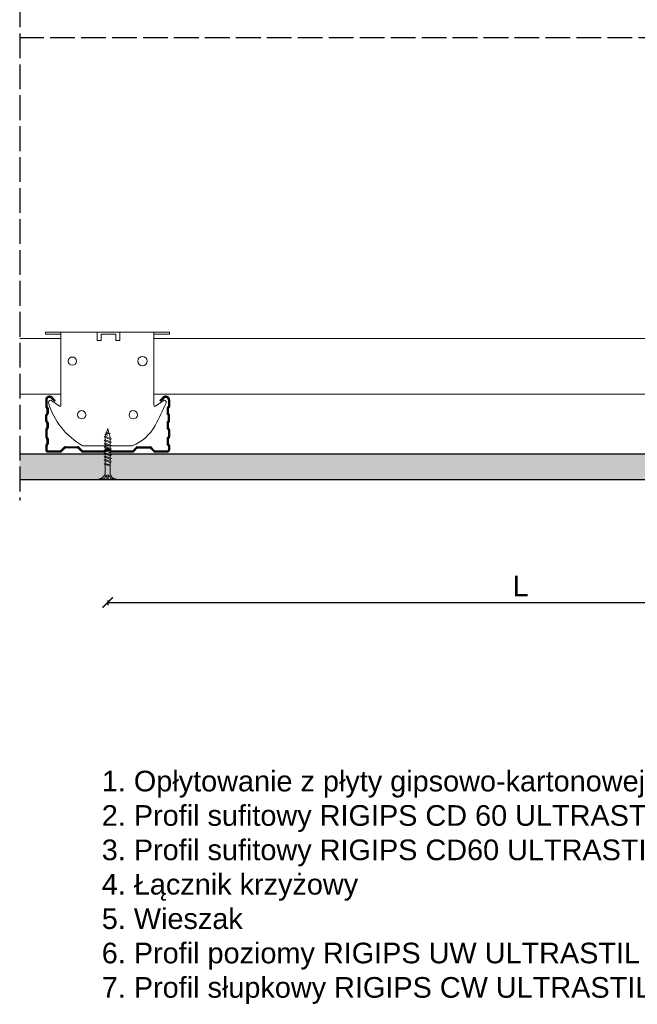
# Model space of a CAD drawing. Header units: millimetres. Extents: x 2264 to 5026, y 1272 to 2447.
# Tile 1 of 18: x 2264 to 2563, y 1272 to 1749. Entities that reach past the tile are written whole.
import ezdxf

# ---------------------------------------------------------------- set-up
doc = ezdxf.new("R2010")
doc.units = ezdxf.units.MM
doc.linetypes.add('ACAD_ISO02W100', pattern=[15, 12, -3])
for name, color, linetype, lineweight in [('_RIGIPS AKCESORIA', 7, 'Continuous', 18), ('_RIGIPS G-K', 7, 'Continuous', 25), ('_RIGIPS PROFIL', 7, 'Continuous', 18), ('PRZERYWANA', 7, 'ACAD_ISO02W100', 25)]:
    doc.layers.add(name, color=color, linetype=linetype, lineweight=lineweight)
doc.styles.get("Standard").update_dxf_attribs({"font": 'arial.ttf'})
doc.dimstyles.new('ISO-25', dxfattribs={"dimtxt": 2.5, "dimasz": 2.5, "dimexe": 1.25, "dimexo": 0.625, "dimtad": 1, "dimtxsty": 'Standard', "dimcen": 2.5, "dimadec": 0, "dimazin": 0, "dimtfac": 1, "dimtmove": 0, "dimatfit": 3, "dimfxl": 1, "dimarcsym": 0})

# ---------------------------------------------------------------- blocks, each defined once
blk = doc.blocks.new('TN 25')
at = {"layer": '_RIGIPS AKCESORIA'}
for p, q in [((0, -0.84), (0, 7.16)), ((0, 7.16), (0.46, 7.16)), ((0.46, 4.78), (0, 4.78)), ((0.46, 7.16), (0.46, 4.78)), ((8.47, 4.46), (8.79, 5)), ((8.79, 5), (9.93, 2.01)), ((10.1, 4.46), (10.41, 5)), ((10.41, 5), (11.56, 2.01)), ((11.67, 4.46), (11.99, 5)), ((11.99, 5), (13.14, 2.01)), ((13.21, 4.46), (13.52, 5)), ((13.52, 5), (14.67, 2.01)), ((14.8, 4.46), (15.12, 5)), ((15.12, 5), (16.26, 2.01)), ((16.42, 4.46), (16.73, 5)), ((16.73, 5), (17.88, 2.01)), ((17.99, 4.46), (18.31, 5)), ((18.31, 5), (19.45, 2.01)), ((19.68, 4.46), (20, 5)), ((20, 5), (21.14, 2.01)), ((0, 3.5), (1.77, 3.5)), ((0, 2.83), (1.77, 2.83)), ((0.46, 1.64), (0, 1.64)), ((0.46, -0.84), (0.46, 1.64)), ((1.77, 3.5), (1.77, 4.2)), ((1.77, 2.83), (1.77, 2.18)), ((3.02, 4.46), (8.47, 4.46)), ((7.49, 2.01), (3.55, 2.01)), ((7.12, 4.46), (7.12, 3.18)), ((8.03, 2.01), (7.12, 4.46)), ((7.12, 3.18), (7.65, 1.53)), ((7.65, 1.53), (8.03, 2.01)), ((9.41, 2.01), (8.03, 2.01)), ((9.61, 1.51), (8.47, 4.46)), ((9, 4.46), (10.1, 4.46)), ((9.93, 2.01), (9.61, 1.51)), ((11.04, 2.01), (9.93, 2.01)), ((11.23, 1.51), (10.1, 4.46)), ((10.62, 4.46), (11.67, 4.46)), ((11.56, 2.01), (11.23, 1.51)), ((12.61, 2.01), (11.56, 2.01)), ((12.81, 1.51), (11.67, 4.46)), ((12.2, 4.46), (13.21, 4.46)), ((13.14, 2.01), (12.81, 1.51)), ((14.15, 2.01), (13.14, 2.01)), ((14.34, 1.51), (13.21, 4.46)), ((13.73, 4.46), (14.8, 4.46)), ((14.67, 2.01), (14.34, 1.51)), ((15.74, 2.01), (14.67, 2.01)), ((15.94, 1.51), (14.8, 4.46)), ((15.33, 4.46), (16.42, 4.46)), ((16.26, 2.01), (15.94, 1.51)), ((17.36, 2.01), (16.26, 2.01)), ((17.55, 1.51), (16.42, 4.46)), ((16.94, 4.46), (17.99, 4.46)), ((17.88, 2.01), (17.55, 1.51)), ((18.93, 2.01), (17.88, 2.01)), ((19.13, 1.51), (17.99, 4.46)), ((18.52, 4.46), (19.68, 4.46)), ((19.45, 2.01), (19.13, 1.51)), ((19.45, 2.01), (20.62, 2.01)), ((20.82, 1.51), (19.68, 4.46)), ((20.21, 4.46), (20.7, 4.46)), ((20.7, 4.46), (22.28, 3.98)), ((21.14, 2.01), (20.82, 1.51)), ((21.14, 2.01), (21.81, 2.12)), ((21.85, 1.83), (21.67, 3.28)), ((21.67, 3.28), (22.14, 2.4)), ((22.14, 2.4), (21.85, 1.83)), ((22.7, 2.36), (22.14, 2.4)), ((22.28, 3.98), (22.56, 4.37)), ((22.7, 2.36), (22.28, 3.98)), ((22.56, 4.37), (23.03, 2.71)), ((23.03, 2.71), (22.7, 2.36)), ((22.71, 3.85), (25, 3.24)), ((25, 3.24), (23.03, 2.71)), ((0, -0.84), (0.46, -0.84))]:
    blk.add_line(p, q, dxfattribs=at)
for centre, major_axis, ratio, start_param, end_param in [((3.09, 7.67), (0.17, 3.2), 0.826134, 1.773653, 3.180586), ((-0.04, 0.9), (0, 3.93), 0.848176, -0.720942, -0.151112), ((3.37, -1.57), (0.28, 3.57), 0.832181, 0.035984, 1.430787), ((-2.73, 15.91), (0, 14.76), 0.848176, 3.399396, 3.475072), ((0.59, 4.62), (0, 2.81), 0.848176, 3.475072, 3.862535), ((1.66, 3.18), (0, 0.895), 0.848176, -1.552777, -0.720942), ((1.66, 3.18), (0, 0.895), 0.848176, 3.862535, 4.730408)]:
    blk.add_ellipse(centre, major_axis=major_axis, ratio=ratio, start_param=start_param, end_param=end_param, dxfattribs=at)
blk = doc.blocks.new('CD 60 ULTRASTIL')
h = blk.add_hatch()
h.set_pattern_fill('ANSI31', color=256, scale=0.3, style=0)
h.paths.add_polyline_path([(542.88, 684.5, -0.302776), (543.49, 684.5), (544.54, 683.79, 0.148069), (544.85, 683.7), (555.42, 683.7, 0.198912), (555.81, 683.86), (557.38, 685.44, -0.198912), (557.77, 685.6), (563.59, 685.6, -0.198912), (563.98, 685.44), (565.55, 683.86, 0.198912), (565.94, 683.7), (572.18, 683.7, 0.414214), (573.18, 684.7), (573.18, 686.74, 0.198912), (573.02, 687.12), (572.74, 687.4, -0.198912), (572.58, 687.79), (572.58, 689.87, -0.198912), (572.74, 690.26), (573.02, 690.54, 0.198912), (573.18, 690.93), (573.18, 694.47, 0.198912), (573.02, 694.86), (572.74, 695.14, -0.198912), (572.58, 695.53), (572.58, 697.61, -0.198912), (572.74, 698), (573.02, 698.28, 0.198912), (573.18, 698.67), (573.18, 701.47, 0.198912), (573.02, 701.86), (572.74, 702.14, -0.198912), (572.58, 702.53), (572.58, 704.61, -0.198912), (572.74, 705), (573.02, 705.28, 0.198912), (573.18, 705.67), (573.18, 708.9, 0.666128), (570.12, 710.18), (568.55, 708.63), (568.93, 708.24), (570.5, 709.79, -0.666128), (572.63, 708.9), (572.63, 705.9, -0.198912), (572.47, 705.51), (572.19, 705.23, 0.198912), (572.03, 704.84), (572.03, 702.3, 0.198912), (572.19, 701.91), (572.47, 701.63, -0.198912), (572.63, 701.25), (572.63, 698.9, -0.198912), (572.47, 698.51), (572.19, 698.23, 0.198912), (572.03, 697.84), (572.03, 695.3, 0.198912), (572.19, 694.91), (572.47, 694.63, -0.198912), (572.63, 694.25), (572.63, 691.16, -0.198912), (572.47, 690.77), (572.19, 690.49, 0.198912), (572.03, 690.1), (572.03, 687.56, 0.198912), (572.19, 687.17), (572.47, 686.9, -0.198912), (572.63, 686.51), (572.63, 684.7, -0.414214), (572.18, 684.25), (566.17, 684.25, -0.198912), (565.78, 684.41), (564.2, 685.99, 0.198912), (563.82, 686.15), (557.55, 686.15, 0.198912), (557.16, 685.99), (555.58, 684.41, -0.198912), (555.19, 684.25), (545.01, 684.25, -0.148069), (544.71, 684.34), (543.49, 685.16, 0.302776), (542.88, 685.16), (541.65, 684.34, -0.148069), (541.35, 684.25), (531.17, 684.25, -0.198912), (530.78, 684.41), (529.2, 685.99, 0.198912), (528.82, 686.15), (522.55, 686.15, 0.198912), (522.16, 685.99), (520.58, 684.41, -0.198912), (520.19, 684.25), (514.18, 684.25, -0.414214), (513.73, 684.7), (513.73, 686.51, -0.198912), (513.89, 686.9), (514.17, 687.17, 0.198912), (514.33, 687.56), (514.33, 690.1, 0.198912), (514.17, 690.49), (513.89, 690.77, -0.198912), (513.73, 691.16), (513.73, 694.25, -0.198912), (513.89, 694.63), (514.17, 694.91, 0.198912), (514.33, 695.3), (514.33, 697.84, 0.198912), (514.17, 698.23), (513.89, 698.51, -0.198912), (513.73, 698.9), (513.73, 701.25, -0.198912), (513.89, 701.63), (514.17, 701.91, 0.198912), (514.33, 702.3), (514.33, 704.84, 0.198912), (514.17, 705.23), (513.89, 705.51, -0.198912), (513.73, 705.9), (513.73, 708.9, -0.666128), (515.86, 709.79), (517.43, 708.24), (517.81, 708.63), (516.25, 710.18, 0.666128), (513.18, 708.9), (513.18, 705.67, 0.198912), (513.34, 705.28), (513.62, 705, -0.198912), (513.78, 704.61), (513.78, 702.53, -0.198912), (513.62, 702.14), (513.34, 701.86, 0.198912), (513.18, 701.47), (513.18, 698.67, 0.198912), (513.34, 698.28), (513.62, 698, -0.198912), (513.78, 697.61), (513.78, 695.53, -0.198912), (513.62, 695.14), (513.34, 694.86, 0.198912), (513.18, 694.47), (513.18, 690.93, 0.198912), (513.34, 690.54), (513.62, 690.26, -0.198912), (513.78, 689.87), (513.78, 687.79, -0.198912), (513.62, 687.4), (513.34, 687.12, 0.198912), (513.18, 686.74), (513.18, 684.7, 0.414214), (514.18, 683.7), (520.42, 683.7, 0.198912), (520.81, 683.86), (522.38, 685.44, -0.198912), (522.77, 685.6), (528.59, 685.6, -0.198912), (528.98, 685.44), (530.55, 683.86, 0.198912), (530.94, 683.7), (541.51, 683.7, 0.148069), (541.82, 683.79)])
for p, q in [((513.18, 708.9), (513.18, 705.67)), ((513.73, 708.9), (513.73, 705.9)), ((515.86, 709.79), (517.43, 708.24)), ((516.25, 710.18), (517.81, 708.63)), ((517.43, 708.24), (517.81, 708.63)), ((570.12, 710.18), (568.55, 708.63)), ((568.93, 708.24), (568.55, 708.63)), ((570.5, 709.79), (568.93, 708.24)), ((572.63, 708.9), (572.63, 705.9)), ((573.18, 708.9), (573.18, 705.67)), ((513.34, 705.28), (513.62, 705)), ((513.34, 701.86), (513.62, 702.14)), ((513.78, 704.61), (513.78, 702.53)), ((513.89, 705.51), (514.17, 705.23)), ((513.89, 701.63), (514.17, 701.91)), ((514.33, 704.84), (514.33, 702.3)), ((572.03, 704.84), (572.03, 702.3)), ((572.47, 705.51), (572.19, 705.23)), ((572.47, 701.63), (572.19, 701.91)), ((572.58, 704.61), (572.58, 702.53)), ((573.02, 705.28), (572.74, 705)), ((573.02, 701.86), (572.74, 702.14)), ((513.18, 698.67), (513.18, 701.47)), ((513.34, 698.28), (513.62, 698)), ((513.73, 698.9), (513.73, 701.25)), ((513.78, 697.61), (513.78, 695.53)), ((513.89, 698.51), (514.17, 698.23)), ((514.33, 697.84), (514.33, 695.3)), ((572.03, 697.84), (572.03, 695.3)), ((572.47, 698.51), (572.19, 698.23)), ((572.58, 697.61), (572.58, 695.53)), ((572.63, 698.9), (572.63, 701.25)), ((573.02, 698.28), (572.74, 698)), ((573.18, 698.67), (573.18, 701.47)), ((513.18, 694.47), (513.18, 690.93)), ((513.34, 694.86), (513.62, 695.14)), ((513.73, 694.25), (513.73, 691.16)), ((513.89, 694.63), (514.17, 694.91)), ((572.47, 694.63), (572.19, 694.91)), ((572.63, 694.25), (572.63, 691.16)), ((573.02, 694.86), (572.74, 695.14)), ((573.18, 694.47), (573.18, 690.93)), ((513.34, 690.54), (513.62, 690.26)), ((513.34, 687.12), (513.62, 687.4)), ((513.78, 689.87), (513.78, 687.79)), ((513.89, 690.77), (514.17, 690.49)), ((514.33, 690.1), (514.33, 687.56)), ((572.03, 690.1), (572.03, 687.56)), ((572.47, 690.77), (572.19, 690.49)), ((572.58, 689.87), (572.58, 687.79)), ((573.02, 690.54), (572.74, 690.26)), ((573.02, 687.12), (572.74, 687.4)), ((513.18, 686.74), (513.18, 684.7)), ((513.73, 686.51), (513.73, 684.7)), ((513.89, 686.9), (514.17, 687.17)), ((514.18, 684.25), (520.19, 684.25)), ((514.18, 683.7), (520.42, 683.7)), ((520.58, 684.41), (522.16, 685.99)), ((520.81, 683.86), (522.38, 685.44)), ((522.55, 686.15), (528.82, 686.15)), ((528.59, 685.6), (522.77, 685.6)), ((530.55, 683.86), (528.98, 685.44)), ((530.78, 684.41), (529.2, 685.99)), ((530.94, 683.7), (541.51, 683.7)), ((531.17, 684.25), (541.35, 684.25)), ((541.65, 684.34), (542.88, 685.16)), ((541.82, 683.79), (542.88, 684.5)), ((544.71, 684.34), (543.49, 685.16)), ((544.54, 683.79), (543.49, 684.5)), ((544.85, 683.7), (555.42, 683.7)), ((545.01, 684.25), (555.19, 684.25)), ((555.58, 684.41), (557.16, 685.99)), ((555.81, 683.86), (557.38, 685.44)), ((557.55, 686.15), (563.82, 686.15)), ((557.77, 685.6), (563.59, 685.6)), ((565.55, 683.86), (563.98, 685.44)), ((565.78, 684.41), (564.2, 685.99)), ((565.94, 683.7), (572.18, 683.7)), ((566.17, 684.25), (572.18, 684.25)), ((572.47, 686.9), (572.19, 687.17)), ((572.63, 686.51), (572.63, 684.7)), ((573.18, 686.74), (573.18, 684.7))]:
    blk.add_line(p, q)
for centre, radius, start, end in [((514.98, 708.9), 1.8, 45.3251, 180), ((514.98, 708.9), 1.25, 45.3251, 180), ((571.38, 708.9), 1.8, 360, 134.6749), ((571.38, 708.9), 1.25, 360, 134.6749), ((513.73, 705.67), 0.55, 180, 225), ((513.73, 701.47), 0.55, 135, 180), ((513.23, 704.61), 0.55, 0, 45), ((513.23, 702.53), 0.55, 315, 0), ((514.28, 705.9), 0.55, 180, 225), ((514.28, 701.25), 0.55, 135, 180), ((513.78, 704.84), 0.55, 0, 45), ((513.78, 702.3), 0.55, 315, 0), ((572.58, 704.84), 0.55, 135, 180), ((572.58, 702.3), 0.55, 180, 225), ((572.08, 705.9), 0.55, 315, 0), ((572.08, 701.25), 0.55, 0, 45), ((573.13, 704.61), 0.55, 135, 180), ((573.13, 702.53), 0.55, 180, 225), ((572.63, 705.67), 0.55, 315, 0), ((572.63, 701.47), 0.55, 0, 45), ((513.73, 698.67), 0.55, 180, 225), ((513.23, 697.61), 0.55, 360, 45), ((514.28, 698.9), 0.55, 180, 225), ((513.78, 697.84), 0.55, 0, 45), ((572.58, 697.84), 0.55, 135, 180), ((572.08, 698.9), 0.55, 315, 0), ((573.13, 697.61), 0.55, 135, 180), ((572.63, 698.67), 0.55, 315, 0), ((513.73, 694.47), 0.55, 135, 180), ((513.23, 695.53), 0.55, 315, 0), ((514.28, 694.25), 0.55, 135, 180), ((513.78, 695.3), 0.55, 315, 0), ((572.58, 695.3), 0.55, 180, 225), ((572.08, 694.25), 0.55, 0, 45), ((573.13, 695.53), 0.55, 180, 225), ((572.63, 694.47), 0.55, 0, 45), ((513.73, 690.93), 0.55, 180, 225), ((513.23, 689.87), 0.55, 0, 45), ((513.23, 687.79), 0.55, 315, 0), ((514.28, 691.16), 0.55, 180, 225), ((513.78, 690.1), 0.55, 360, 45), ((513.78, 687.56), 0.55, 315, 360), ((572.58, 690.1), 0.55, 135, 180), ((572.58, 687.56), 0.55, 180, 225), ((572.08, 691.16), 0.55, 315, 0), ((573.13, 689.87), 0.55, 135, 180), ((573.13, 687.79), 0.55, 180, 225), ((572.63, 690.93), 0.55, 315, 0), ((513.73, 686.74), 0.55, 135, 180), ((514.18, 684.7), 1, 180, 270), ((514.28, 686.51), 0.55, 135, 180), ((514.18, 684.7), 0.45, 180, 270), ((520.19, 684.8), 0.55, 270, 315), ((520.42, 684.25), 0.55, 270, 315), ((522.55, 685.6), 0.55, 90, 135), ((522.77, 685.05), 0.55, 90, 135), ((528.59, 685.05), 0.55, 45, 90), ((528.82, 685.6), 0.55, 45, 90), ((530.94, 684.25), 0.55, 225, 270), ((531.17, 684.8), 0.55, 225, 270), ((541.35, 684.8), 0.55, 270, 303.6901), ((541.51, 684.25), 0.55, 270, 303.6901), ((543.18, 684.7), 0.55, 56.3099, 123.6901), ((543.18, 684.04), 0.55, 56.3099, 123.6901), ((544.85, 684.25), 0.55, 236.3099, 270), ((545.01, 684.8), 0.55, 236.3099, 270), ((555.19, 684.8), 0.55, 270, 315), ((555.42, 684.25), 0.55, 270, 315), ((557.55, 685.6), 0.55, 90, 135), ((557.77, 685.05), 0.55, 90, 135), ((563.59, 685.05), 0.55, 45, 90), ((563.82, 685.6), 0.55, 45, 90), ((565.94, 684.25), 0.55, 225, 270), ((566.17, 684.8), 0.55, 225, 270), ((572.18, 684.7), 1, 270, 0), ((572.18, 684.7), 1, 270, 360), ((572.18, 684.7), 0.45, 270, 360), ((572.08, 686.51), 0.55, 360, 45), ((572.63, 686.74), 0.55, 360, 45)]:
    blk.add_arc(centre, radius, start, end)
blk = doc.blocks.new('Lacznik krzyzowy (widok2)')
at = {"layer": '_RIGIPS AKCESORIA'}
for p, q in [((94.8, 91.5, 218.36), (94.8, 90.5, 218.36)), ((94.8, 91.5, 218.36), (154.8, 91.5, 218.36)), ((102.3, 56.12, 218.36), (102.3, 91.5, 218.36)), ((119.8, 91.5, 218.36), (119.8, 87.5, 218.36)), ((130.85, 91.5, 218.36), (130.85, 87.5, 218.36)), ((147.3, 91.5, 218.36), (147.3, 56.12, 218.36)), ((154.8, 91.5, 218.36), (154.8, 90.5, 218.36)), ((94.8, 90.5, 218.36), (102.3, 90.5, 218.36)), ((119.8, 87.5, 218.36), (121.8, 87.5, 218.36)), ((121.8, 87.5, 218.36), (121.8, 90.5, 218.36)), ((121.8, 90.5, 218.36), (128.85, 90.5, 218.36)), ((128.85, 90.5, 218.36), (128.85, 87.5, 218.36)), ((128.85, 87.5, 218.36), (130.85, 87.5, 218.36)), ((154.8, 90.5, 218.36), (147.3, 90.5, 218.36)), ((97.87, 58.32, 218.36), (101.51, 55.71, 218.36)), ((148.09, 55.71, 218.36), (151.73, 58.32, 218.36)), ((136.8, 36.5, 218.36), (112.81, 36.5, 218.36))]:
    blk.add_line(p, q, dxfattribs=at)
for centre, radius in [((107.8, 77.5, 218.36), 2), ((141.8, 77.5, 218.36), 2.24), ((112.3, 51.5, 218.36), 2), ((137.3, 51.5, 218.36), 2)]:
    blk.add_circle(centre, radius, dxfattribs=at)
for centre, radius, start, end in [((97.29, 57.5, 218.36), 1, 122.1388, 189.8152), ((129.61, 66.77, 218.36), 34.62, 195.8211, 240.9602), ((97.29, 57.5, 218.36), 1, 54.4623, 122.1388), ((12.5, 118.8, 218.36), 153.64, 331.826, 336.4146), ((152.32, 57.5, 218.36), 1, 350.1848, 125.5377), ((101.8, 56.12, 218.36), 0.5, 234.4623, 0), ((147.8, 56.12, 218.36), 0.5, 180, 305.5377), ((129.12, 56.49, 218.36), 21.41, 291.013, 331.4749)]:
    blk.add_arc(centre, radius, start, end, dxfattribs=at)
blk = doc.blocks.new('_ArchTick')
at = {"color": 0, "linetype": 'ByBlock', "const_width": 0.15}
blk.add_lwpolyline([(-0.5, -0.5), (0.5, 0.5)], dxfattribs=at)
blk = doc.blocks.new('*D17')
at = {"layer": '_RIGIPS PROFIL', "color": 0, "lineweight": -2, "transparency": 16777216}
for p, q in [((2306.55, 1467.6), (2306.55, 1465.35)), ((2306.55, 1466.6), (2706.55, 1466.6)), ((2706.55, 1467.6), (2706.55, 1465.35))]:
    blk.add_line(p, q, dxfattribs=at)
at = {"layer": 'Defpoints', "color": 0, "transparency": 16777216}
for p in [(2306.55, 1550.99), (2706.55, 1550.99), (2706.55, 1466.6)]:
    blk.add_point(p, dxfattribs=at)
at = {"layer": '_RIGIPS PROFIL', "color": 0, "lineweight": -2, "transparency": 16777216, "xscale": 5, "yscale": 5, "zscale": 5, "rotation": 180}
blk.add_blockref('_ArchTick', (2306.55, 1466.6), dxfattribs=at)
at = {"layer": '_RIGIPS PROFIL', "color": 0, "lineweight": -2, "transparency": 16777216, "xscale": 5, "yscale": 5, "zscale": 5}
blk.add_blockref('_ArchTick', (2706.55, 1466.6), dxfattribs=at)
at = {"layer": '_RIGIPS PROFIL', "color": 0, "transparency": 16777216, "insert": (2506.55, 1474.6), "char_height": 10, "attachment_point": 5}
blk.add_mtext('L', dxfattribs=at)

msp = doc.modelspace()

# ---------------------------------------------------------------- hatches: boundary and pattern name
at = {"layer": '_RIGIPS G-K'}
h = msp.add_hatch(dxfattribs=at)
h.set_pattern_fill('DOTS', color=256, scale=2, angle=-45, style=0)
h.set_pattern_definition([(315, (20.9542, 0), (3.367596, 1.122532), [0, -3.175])])
h.paths.add_polyline_path([(2263.899, 1538.494), (2263.899, 1525.994), (2838.15, 1525.994), (2838.15, 1538.494)])

# ---------------------------------------------------------------- linework, layer by layer
for p, q in [((2838.15, 1538.494), (2263.899, 1538.494)), ((2850.65, 1525.994), (2263.899, 1525.994))]:
    msp.add_line(p, q, dxfattribs=at)
at = {"layer": '_RIGIPS PROFIL'}
for p, q in [((2283.899, 1594.589), (2263.899, 1594.589)), ((2683.899, 1594.589), (2328.899, 1594.589)), ((2283.899, 1567.589), (2263.899, 1567.589)), ((2683.899, 1567.589), (2328.899, 1567.589))]:
    msp.add_line(p, q, dxfattribs=at)
at = {"layer": 'PRZERYWANA'}
for p, q in [((2263.899, 2447.443), (2263.899, 1515.994)), ((2860.65, 1740.276), (2263.899, 1740.276))]:
    msp.add_line(p, q, dxfattribs=at)

# ---------------------------------------------------------------- block references
msp.add_blockref('CD 60 ULTRASTIL', (1763.319, 855.892))
at = {"layer": '_RIGIPS AKCESORIA', "xscale": -1, "rotation": 270}
msp.add_blockref('TN 25', (2303.307, 1525.994), dxfattribs=at)
at = {"layer": '_RIGIPS PROFIL'}
msp.add_blockref('Lacznik krzyzowy (widok2)', (2181.598, 1506.09, -218.356), dxfattribs=at)

# ---------------------------------------------------------------- texts
at = {"layer": '_RIGIPS PROFIL', "insert": (2303.665, 1385.014), "char_height": 10, "attachment_point": 1}
msp.add_mtext_dynamic_manual_height_columns('1. Opłytowanie z płyty gipsowo-kartonowej RIGIPS PRO (4PRO) typ A, Hydro typ H2, Fire typ F, Fire+ typ DF, Fire+ Hydro typ DFH2\\P2. Profil sufitowy RIGIPS CD 60 ULTRASTIL - główny\\P3. Profil sufitowy RIGIPS CD60 ULTRASTIL  - nośny\\P4. Łącznik krzyżowy\\P5. Wieszak\\P6. Profil poziomy RIGIPS UW ULTRASTIL\\P7. Profil słupkowy RIGIPS CW ULTRASTIL', width=1306.57762, gutter_width=12.5, heights=[0], dxfattribs=at)

# ---------------------------------------------------------------- dimensions: what is measured, and where the dimension line sits
at = {"layer": '_RIGIPS PROFIL'}
dim = msp.add_linear_dim(base=(2706.55, 1466.602), p1=(2306.55, 1550.994), p2=(2706.55, 1550.994), text='L', dimstyle='ISO-25', override={"dimtxt": 10, "dimasz": 5, "dimgap": 3, "dimblk1": 'ArchTick', "dimblk2": 'ArchTick', "dimsah": 1, "dimfxlon": 1}, dxfattribs=at)
dim.commit()
dim.dimension.update_dxf_attribs({"geometry": '*D17', "text_midpoint": (2506.55, 1474.602)})

doc.saveas('drawing.dxf')
